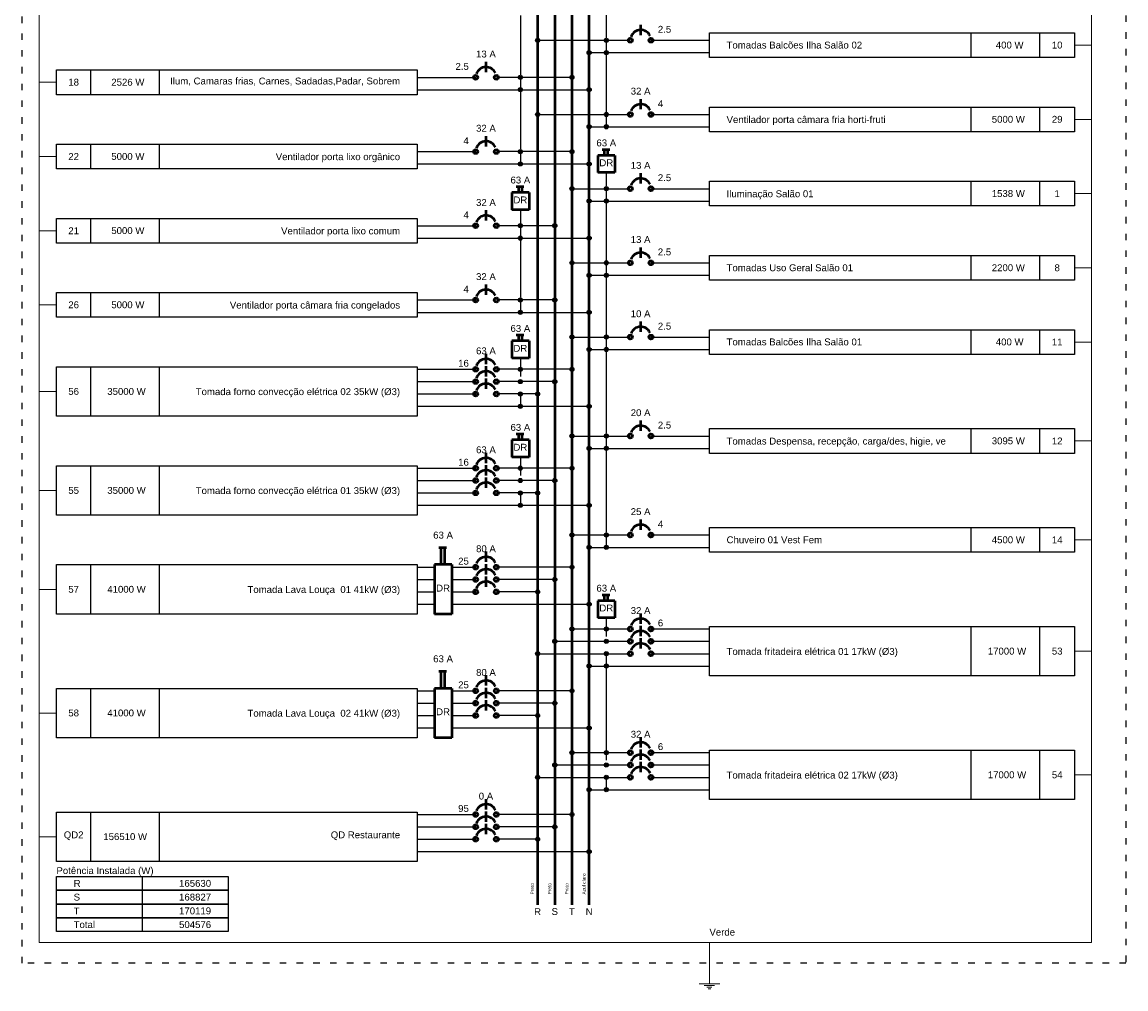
# Model space of a CAD drawing. Header units: millimetres. Extents: x 7 to 269, y 1 to 169.
# Tile 103 of 115: x 119 to 136, y 29 to 44. Entities that reach past the tile are written whole.
import ezdxf

# ---------------------------------------------------------------- set-up
doc = ezdxf.new("R2010")
doc.units = ezdxf.units.MM
doc.header["$MEASUREMENT"] = 0
doc.linetypes.add('DOT2', pattern=[3.175, 0, -3.175])
for name, color, linetype, lineweight in [('Fiação - Marco Polo', 3, 'Continuous', 9), ('Layout 01 - Marco Polo', 152, 'Continuous', 25), ('Layout-02 - Marco Polo', 243, 'Continuous', 50), ('Projeção - Marco Polo', 50, 'Continuous', 25), ('Textos - Marco Polo', 143, 'Continuous', 25), ('Títulos - Marco Polo', 142, 'Continuous', 50)]:
    doc.layers.add(name, color=color, linetype=linetype, lineweight=lineweight)
doc.styles.add('Arial', font='arial.ttf')

msp = doc.modelspace()

# ---------------------------------------------------------------- linework, layer by layer
at = {"layer": 'Fiação - Marco Polo', "linetype": 'Continuous'}
for p, q in [((119.739, 30.041), (119.739, 71.112)), ((135.952, 30.041), (135.952, 70.368)), ((135.687, 43.872), (135.952, 43.872)), ((120.003, 43.3), (119.739, 43.3)), ((135.687, 42.728), (135.952, 42.728)), ((120.003, 42.156), (119.739, 42.156)), ((135.687, 41.584), (135.952, 41.584)), ((120.003, 41.012), (119.739, 41.012)), ((135.687, 40.44), (135.952, 40.44)), ((120.003, 39.869), (119.739, 39.869)), ((135.687, 39.297), (135.952, 39.297)), ((120.003, 38.534), (119.739, 38.534)), ((135.687, 37.772), (135.952, 37.772)), ((120.003, 37.009), (119.739, 37.009)), ((135.687, 36.247), (135.952, 36.247)), ((120.003, 35.484), (119.739, 35.484)), ((135.687, 34.531), (135.952, 34.531)), ((120.003, 33.578), (119.739, 33.578)), ((135.687, 32.625), (135.952, 32.625)), ((120.003, 31.672), (119.739, 31.672)), ((119.739, 30.041), (130.064, 30.041)), ((130.064, 30.041), (130.064, 29.406)), ((135.952, 30.041), (130.064, 30.041)), ((129.905, 29.406), (130.222, 29.406)), ((129.984, 29.379), (130.143, 29.379)), ((130.024, 29.353), (130.103, 29.353)), ((130.043, 29.326), (130.083, 29.326))]:
    msp.add_line(p, q, dxfattribs=at)
at = {"layer": 'Layout 01 - Marco Polo', "linetype": 'Continuous'}
for p, q in [((128.475, 44.901), (128.475, 43.986)), ((127.151, 44.329), (127.151, 43.414)), ((134.099, 43.681), (134.099, 44.062)), ((135.157, 43.681), (135.157, 44.062)), ((127.416, 43.948), (128.845, 43.948)), ((128.475, 43.948), (128.475, 43.757)), ((129.163, 43.948), (130.064, 43.948)), ((128.21, 43.757), (130.064, 43.757)), ((128.475, 43.757), (128.475, 42.842)), ((120.532, 43.109), (120.532, 43.49)), ((121.591, 43.109), (121.591, 43.49)), ((125.563, 43.376), (126.463, 43.376)), ((127.945, 43.376), (126.781, 43.376)), ((127.151, 43.376), (127.151, 43.185)), ((125.563, 43.185), (128.21, 43.185)), ((127.151, 43.185), (127.151, 42.27)), ((134.099, 42.537), (134.099, 42.919)), ((135.157, 42.537), (135.157, 42.919)), ((127.416, 42.804), (128.845, 42.804)), ((128.475, 42.804), (128.475, 42.614)), ((129.163, 42.804), (130.064, 42.804)), ((128.21, 42.614), (130.064, 42.614)), ((120.532, 41.965), (120.532, 42.347)), ((121.591, 41.965), (121.591, 42.347)), ((125.563, 42.232), (126.463, 42.232)), ((127.945, 42.232), (126.781, 42.232)), ((127.151, 42.232), (127.151, 42.042)), ((125.563, 42.042), (128.21, 42.042)), ((128.475, 41.907), (128.475, 41.699)), ((134.099, 41.394), (134.099, 41.775)), ((135.157, 41.394), (135.157, 41.775)), ((127.945, 41.66), (128.845, 41.66)), ((128.475, 41.66), (128.475, 41.47)), ((129.163, 41.66), (130.064, 41.66)), ((127.151, 41.335), (127.151, 41.127)), ((128.21, 41.47), (130.064, 41.47)), ((128.475, 41.47), (128.475, 40.555)), ((120.532, 40.822), (120.532, 41.203)), ((121.591, 40.822), (121.591, 41.203)), ((125.563, 41.089), (126.463, 41.089)), ((127.681, 41.089), (126.781, 41.089)), ((127.151, 41.089), (127.151, 40.898)), ((125.563, 40.898), (128.21, 40.898)), ((127.151, 40.898), (127.151, 39.983)), ((127.945, 40.517), (128.845, 40.517)), ((128.475, 40.517), (128.475, 40.326)), ((129.163, 40.517), (130.064, 40.517)), ((134.099, 40.25), (134.099, 40.631)), ((135.157, 40.25), (135.157, 40.631)), ((128.21, 40.326), (130.064, 40.326)), ((128.475, 40.326), (128.475, 39.411)), ((120.532, 39.678), (120.532, 40.059)), ((121.591, 39.678), (121.591, 40.059)), ((125.563, 39.945), (126.463, 39.945)), ((127.681, 39.945), (126.781, 39.945)), ((127.151, 39.945), (127.151, 39.754)), ((125.563, 39.754), (128.21, 39.754)), ((134.099, 39.106), (134.099, 39.487)), ((135.157, 39.106), (135.157, 39.487)), ((127.945, 39.373), (128.845, 39.373)), ((128.475, 39.373), (128.475, 39.182)), ((129.163, 39.373), (130.064, 39.373)), ((128.21, 39.182), (130.064, 39.182)), ((128.475, 39.182), (128.475, 37.886)), ((127.151, 39.048), (127.151, 38.763)), ((120.532, 38.153), (120.532, 38.915)), ((121.591, 38.153), (121.591, 38.915)), ((125.563, 38.877), (126.463, 38.877)), ((127.945, 38.877), (126.781, 38.877)), ((125.563, 38.687), (126.463, 38.687)), ((127.681, 38.687), (126.781, 38.687)), ((125.563, 38.496), (126.463, 38.496)), ((127.416, 38.496), (126.781, 38.496)), ((127.151, 38.496), (127.151, 38.306)), ((125.563, 38.306), (128.21, 38.306)), ((134.099, 37.581), (134.099, 37.962)), ((135.157, 37.581), (135.157, 37.962)), ((127.945, 37.848), (128.845, 37.848)), ((128.475, 37.848), (128.475, 37.657)), ((129.163, 37.848), (130.064, 37.848)), ((128.21, 37.657), (130.064, 37.657)), ((128.475, 37.657), (128.475, 36.361)), ((127.151, 37.523), (127.151, 37.238)), ((120.532, 36.628), (120.532, 37.391)), ((121.591, 36.628), (121.591, 37.391)), ((125.563, 37.352), (126.463, 37.352)), ((127.945, 37.352), (126.781, 37.352)), ((125.563, 37.162), (126.463, 37.162)), ((127.681, 37.162), (126.781, 37.162)), ((125.563, 36.971), (126.463, 36.971)), ((127.416, 36.971), (126.781, 36.971)), ((127.151, 36.971), (127.151, 36.781)), ((125.563, 36.781), (128.21, 36.781)), ((134.099, 36.056), (134.099, 36.437)), ((135.157, 36.056), (135.157, 36.437)), ((127.945, 36.323), (128.845, 36.323)), ((128.475, 36.323), (128.475, 36.132)), ((129.163, 36.323), (130.064, 36.323)), ((128.21, 36.132), (130.064, 36.132)), ((120.532, 35.103), (120.532, 35.866)), ((121.591, 35.103), (121.591, 35.866)), ((125.563, 35.827), (125.828, 35.827)), ((126.093, 35.827), (126.463, 35.827)), ((127.945, 35.827), (126.781, 35.827)), ((125.563, 35.637), (125.828, 35.637)), ((126.093, 35.637), (126.463, 35.637)), ((127.681, 35.637), (126.781, 35.637)), ((125.563, 35.446), (125.828, 35.446)), ((126.093, 35.446), (126.463, 35.446)), ((127.416, 35.446), (126.781, 35.446)), ((125.563, 35.256), (125.828, 35.256)), ((126.093, 35.256), (128.21, 35.256)), ((128.475, 35.045), (128.475, 34.76)), ((127.945, 34.874), (128.845, 34.874)), ((129.163, 34.874), (130.064, 34.874)), ((134.099, 34.15), (134.099, 34.912)), ((135.157, 34.15), (135.157, 34.912)), ((127.681, 34.684), (128.845, 34.684)), ((129.163, 34.684), (130.064, 34.684)), ((127.416, 34.493), (128.845, 34.493)), ((128.475, 34.493), (128.475, 34.302)), ((129.163, 34.493), (130.064, 34.493)), ((128.21, 34.302), (130.064, 34.302)), ((128.475, 34.302), (128.475, 32.854)), ((120.532, 33.197), (120.532, 33.959)), ((121.591, 33.197), (121.591, 33.959)), ((125.563, 33.921), (125.828, 33.921)), ((126.093, 33.921), (126.463, 33.921)), ((127.945, 33.921), (126.781, 33.921)), ((125.563, 33.731), (125.828, 33.731)), ((126.093, 33.731), (126.463, 33.731)), ((127.681, 33.731), (126.781, 33.731)), ((125.563, 33.54), (125.828, 33.54)), ((126.093, 33.54), (126.463, 33.54)), ((127.416, 33.54), (126.781, 33.54)), ((125.563, 33.349), (125.828, 33.349)), ((126.093, 33.349), (128.21, 33.349)), ((134.099, 32.244), (134.099, 33.006)), ((135.157, 32.244), (135.157, 33.006)), ((127.945, 32.968), (128.845, 32.968)), ((129.163, 32.968), (130.064, 32.968)), ((127.681, 32.778), (128.845, 32.778)), ((129.163, 32.778), (130.064, 32.778)), ((127.416, 32.587), (128.845, 32.587)), ((128.475, 32.587), (128.475, 32.396)), ((129.163, 32.587), (130.064, 32.587)), ((128.21, 32.396), (130.064, 32.396)), ((120.532, 31.291), (120.532, 32.053)), ((121.591, 31.291), (121.591, 32.053)), ((125.563, 32.015), (126.463, 32.015)), ((127.945, 32.015), (126.781, 32.015)), ((125.563, 31.824), (126.463, 31.824)), ((127.681, 31.824), (126.781, 31.824)), ((125.563, 31.634), (126.463, 31.634)), ((127.416, 31.634), (126.781, 31.634)), ((125.563, 31.443), (128.21, 31.443)), ((121.327, 30.846), (121.327, 31.058)), ((121.327, 30.634), (121.327, 30.846)), ((121.327, 30.422), (121.327, 30.634)), ((121.327, 30.211), (121.327, 30.422))]:
    msp.add_line(p, q, dxfattribs=at)
for points in [[(130.064, 43.681), (130.064, 44.062), (135.687, 44.062), (135.687, 43.681), (130.064, 43.681)], [(120.003, 43.109), (120.003, 43.49), (125.563, 43.49), (125.563, 43.109), (120.003, 43.109)], [(130.064, 42.537), (130.064, 42.919), (135.687, 42.919), (135.687, 42.537), (130.064, 42.537)], [(120.003, 41.965), (120.003, 42.347), (125.563, 42.347), (125.563, 41.965), (120.003, 41.965)], [(130.064, 41.394), (130.064, 41.775), (135.687, 41.775), (135.687, 41.394), (130.064, 41.394)], [(120.003, 40.822), (120.003, 41.203), (125.563, 41.203), (125.563, 40.822), (120.003, 40.822)], [(130.064, 40.25), (130.064, 40.631), (135.687, 40.631), (135.687, 40.25), (130.064, 40.25)], [(120.003, 39.678), (120.003, 40.059), (125.563, 40.059), (125.563, 39.678), (120.003, 39.678)], [(130.064, 39.106), (130.064, 39.487), (135.687, 39.487), (135.687, 39.106), (130.064, 39.106)], [(120.003, 38.153), (120.003, 38.915), (125.563, 38.915), (125.563, 38.153), (120.003, 38.153)], [(130.064, 37.581), (130.064, 37.962), (135.687, 37.962), (135.687, 37.581), (130.064, 37.581)], [(120.003, 36.628), (120.003, 37.391), (125.563, 37.391), (125.563, 36.628), (120.003, 36.628)], [(130.064, 36.056), (130.064, 36.437), (135.687, 36.437), (135.687, 36.056), (130.064, 36.056)], [(120.003, 35.103), (120.003, 35.866), (125.563, 35.866), (125.563, 35.103), (120.003, 35.103)], [(130.064, 34.15), (130.064, 34.912), (135.687, 34.912), (135.687, 34.15), (130.064, 34.15)], [(120.003, 33.197), (120.003, 33.959), (125.563, 33.959), (125.563, 33.197), (120.003, 33.197)], [(130.064, 32.244), (130.064, 33.006), (135.687, 33.006), (135.687, 32.244), (130.064, 32.244)], [(120.003, 31.291), (120.003, 32.053), (125.563, 32.053), (125.563, 31.291), (120.003, 31.291)], [(120.003, 30.846), (120.003, 31.058), (122.65, 31.058), (122.65, 30.846), (120.003, 30.846)], [(120.003, 30.634), (120.003, 30.846), (122.65, 30.846), (122.65, 30.634), (120.003, 30.634)], [(120.003, 30.422), (120.003, 30.634), (122.65, 30.634), (122.65, 30.422), (120.003, 30.422)], [(120.003, 30.211), (120.003, 30.422), (122.65, 30.422), (122.65, 30.211), (120.003, 30.211)]]:
    msp.add_lwpolyline(points, close=True, dxfattribs=at)
at = {"layer": 'Layout 01 - Marco Polo', "linetype": 'Continuous', "const_width": 0.0318}
for points in [[(127.432, 43.948, 1), (127.4, 43.948, 1)], [(128.491, 43.948, 1), (128.459, 43.948, 1)], [(128.226, 43.757, 1), (128.195, 43.757, 1)], [(128.491, 43.757, 1), (128.459, 43.757, 1)], [(127.167, 43.376, 1), (127.136, 43.376, 1)], [(127.961, 43.376, 1), (127.93, 43.376, 1)], [(127.167, 43.185, 1), (127.136, 43.185, 1)], [(128.226, 43.185, 1), (128.195, 43.185, 1)], [(127.432, 42.804, 1), (127.4, 42.804, 1)], [(128.491, 42.804, 1), (128.459, 42.804, 1)], [(128.226, 42.614, 1), (128.195, 42.614, 1)], [(128.491, 42.614, 1), (128.459, 42.614, 1)], [(127.167, 42.232, 1), (127.136, 42.232, 1)], [(127.961, 42.232, 1), (127.93, 42.232, 1)], [(127.167, 42.042, 1), (127.136, 42.042, 1)], [(128.226, 42.042, 1), (128.195, 42.042, 1)], [(127.961, 41.66, 1), (127.93, 41.66, 1)], [(128.491, 41.66, 1), (128.459, 41.66, 1)], [(128.226, 41.47, 1), (128.195, 41.47, 1)], [(128.491, 41.47, 1), (128.459, 41.47, 1)], [(127.167, 41.089, 1), (127.136, 41.089, 1)], [(127.697, 41.089, 1), (127.665, 41.089, 1)], [(127.167, 40.898, 1), (127.136, 40.898, 1)], [(128.226, 40.898, 1), (128.195, 40.898, 1)], [(127.961, 40.517, 1), (127.93, 40.517, 1)], [(128.491, 40.517, 1), (128.459, 40.517, 1)], [(128.226, 40.326, 1), (128.195, 40.326, 1)], [(128.491, 40.326, 1), (128.459, 40.326, 1)], [(127.167, 39.945, 1), (127.136, 39.945, 1)], [(127.697, 39.945, 1), (127.665, 39.945, 1)], [(127.167, 39.754, 1), (127.136, 39.754, 1)], [(128.226, 39.754, 1), (128.195, 39.754, 1)], [(127.961, 39.373, 1), (127.93, 39.373, 1)], [(128.491, 39.373, 1), (128.459, 39.373, 1)], [(128.226, 39.182, 1), (128.195, 39.182, 1)], [(128.491, 39.182, 1), (128.459, 39.182, 1)], [(127.167, 38.877, 1), (127.136, 38.877, 1)], [(127.961, 38.877, 1), (127.93, 38.877, 1)], [(127.167, 38.687, 1), (127.136, 38.687, 1)], [(127.697, 38.687, 1), (127.665, 38.687, 1)], [(127.167, 38.496, 1), (127.136, 38.496, 1)], [(127.432, 38.496, 1), (127.4, 38.496, 1)], [(127.167, 38.306, 1), (127.136, 38.306, 1)], [(128.226, 38.306, 1), (128.195, 38.306, 1)], [(127.961, 37.848, 1), (127.93, 37.848, 1)], [(128.491, 37.848, 1), (128.459, 37.848, 1)], [(128.226, 37.657, 1), (128.195, 37.657, 1)], [(128.491, 37.657, 1), (128.459, 37.657, 1)], [(127.167, 37.352, 1), (127.136, 37.352, 1)], [(127.961, 37.352, 1), (127.93, 37.352, 1)], [(127.167, 37.162, 1), (127.136, 37.162, 1)], [(127.697, 37.162, 1), (127.665, 37.162, 1)], [(127.167, 36.971, 1), (127.136, 36.971, 1)], [(127.432, 36.971, 1), (127.4, 36.971, 1)], [(127.167, 36.781, 1), (127.136, 36.781, 1)], [(128.226, 36.781, 1), (128.195, 36.781, 1)], [(127.961, 36.323, 1), (127.93, 36.323, 1)], [(128.491, 36.323, 1), (128.459, 36.323, 1)], [(128.226, 36.132, 1), (128.195, 36.132, 1)], [(128.491, 36.132, 1), (128.459, 36.132, 1)], [(127.961, 35.827, 1), (127.93, 35.827, 1)], [(127.697, 35.637, 1), (127.665, 35.637, 1)], [(127.432, 35.446, 1), (127.4, 35.446, 1)], [(128.226, 35.256, 1), (128.195, 35.256, 1)], [(127.961, 34.874, 1), (127.93, 34.874, 1)], [(128.491, 34.874, 1), (128.459, 34.874, 1)], [(127.697, 34.684, 1), (127.665, 34.684, 1)], [(128.491, 34.684, 1), (128.459, 34.684, 1)], [(127.432, 34.493, 1), (127.4, 34.493, 1)], [(128.491, 34.493, 1), (128.459, 34.493, 1)], [(128.226, 34.302, 1), (128.195, 34.302, 1)], [(128.491, 34.302, 1), (128.459, 34.302, 1)], [(127.961, 33.921, 1), (127.93, 33.921, 1)], [(127.697, 33.731, 1), (127.665, 33.731, 1)], [(127.432, 33.54, 1), (127.4, 33.54, 1)], [(128.226, 33.349, 1), (128.195, 33.349, 1)], [(127.961, 32.968, 1), (127.93, 32.968, 1)], [(128.491, 32.968, 1), (128.459, 32.968, 1)], [(127.697, 32.778, 1), (127.665, 32.778, 1)], [(128.491, 32.778, 1), (128.459, 32.778, 1)], [(127.432, 32.587, 1), (127.4, 32.587, 1)], [(128.491, 32.587, 1), (128.459, 32.587, 1)], [(128.226, 32.396, 1), (128.195, 32.396, 1)], [(128.491, 32.396, 1), (128.459, 32.396, 1)], [(127.961, 32.015, 1), (127.93, 32.015, 1)], [(127.697, 31.824, 1), (127.665, 31.824, 1)], [(127.432, 31.634, 1), (127.4, 31.634, 1)], [(128.226, 31.443, 1), (128.195, 31.443, 1)]]:
    msp.add_lwpolyline(points, format="xyb", close=True, dxfattribs=at)
at = {"layer": 'Layout 01 - Marco Polo', "linetype": 'Continuous'}
for centre in [(127.416, 43.948), (128.475, 43.948), (128.21, 43.757), (128.475, 43.757), (127.151, 43.376), (127.945, 43.376), (127.151, 43.185), (128.21, 43.185), (127.416, 42.804), (128.475, 42.804), (128.21, 42.614), (128.475, 42.614), (127.151, 42.232), (127.945, 42.232), (127.151, 42.042), (128.21, 42.042), (127.945, 41.66), (128.475, 41.66), (128.21, 41.47), (128.475, 41.47), (127.151, 41.089), (127.681, 41.089), (127.151, 40.898), (128.21, 40.898), (127.945, 40.517), (128.475, 40.517), (128.21, 40.326), (128.475, 40.326), (127.151, 39.945), (127.681, 39.945), (127.151, 39.754), (128.21, 39.754), (127.945, 39.373), (128.475, 39.373), (128.21, 39.182), (128.475, 39.182), (127.151, 38.877), (127.945, 38.877), (127.151, 38.687), (127.681, 38.687), (127.151, 38.496), (127.416, 38.496), (127.151, 38.306), (128.21, 38.306), (127.945, 37.848), (128.475, 37.848), (128.21, 37.657), (128.475, 37.657), (127.151, 37.352), (127.945, 37.352), (127.151, 37.162), (127.681, 37.162), (127.151, 36.971), (127.416, 36.971), (127.151, 36.781), (128.21, 36.781), (127.945, 36.323), (128.475, 36.323), (128.21, 36.132), (128.475, 36.132), (127.945, 35.827), (127.681, 35.637), (127.416, 35.446), (128.21, 35.256), (127.945, 34.874), (128.475, 34.874), (127.681, 34.684), (128.475, 34.684), (127.416, 34.493), (128.475, 34.493), (128.21, 34.302), (128.475, 34.302), (127.945, 33.921), (127.681, 33.731), (127.416, 33.54), (128.21, 33.349), (127.945, 32.968), (128.475, 32.968), (127.681, 32.778), (128.475, 32.778), (127.416, 32.587), (128.475, 32.587), (128.21, 32.396), (128.475, 32.396), (127.945, 32.015), (127.681, 31.824), (127.416, 31.634), (128.21, 31.443)]:
    msp.add_circle(centre, 0.0318, dxfattribs=at)
at = {"layer": 'Layout-02 - Marco Polo', "linetype": 'Continuous'}
for p, q in [((128.21, 30.624), (128.21, 73.249)), ((127.416, 72.61), (127.416, 30.624)), ((127.681, 72.61), (127.681, 30.624)), ((127.945, 72.61), (127.945, 30.624)), ((129.005, 44.027), (129.005, 44.186)), ((126.622, 43.455), (126.622, 43.614)), ((129.005, 42.884), (129.005, 43.042)), ((126.622, 42.312), (126.622, 42.471)), ((128.409, 42.265), (128.528, 42.265)), ((128.448, 42.172), (128.448, 42.265)), ((128.501, 42.172), (128.501, 42.265)), ((128.343, 42.172), (128.343, 41.907)), ((128.607, 42.172), (128.343, 42.172)), ((128.607, 42.172), (128.607, 41.907)), ((128.607, 41.907), (128.343, 41.907)), ((129.005, 41.74), (129.005, 41.899)), ((127.085, 41.693), (127.204, 41.693)), ((127.125, 41.6), (127.125, 41.693)), ((127.178, 41.6), (127.178, 41.693)), ((127.019, 41.6), (127.019, 41.335)), ((127.284, 41.6), (127.019, 41.6)), ((127.284, 41.6), (127.284, 41.335)), ((127.284, 41.335), (127.019, 41.335)), ((126.622, 41.168), (126.622, 41.327)), ((129.005, 40.596), (129.005, 40.755)), ((126.622, 40.024), (126.622, 40.183)), ((129.005, 39.452), (129.005, 39.611)), ((127.019, 39.313), (127.019, 39.048)), ((127.284, 39.313), (127.019, 39.313)), ((127.085, 39.405), (127.204, 39.405)), ((127.125, 39.313), (127.125, 39.405)), ((127.178, 39.313), (127.178, 39.405)), ((127.284, 39.313), (127.284, 39.048)), ((126.622, 38.957), (126.622, 39.116)), ((127.284, 39.048), (127.019, 39.048)), ((126.622, 38.766), (126.622, 38.925)), ((126.622, 38.576), (126.622, 38.734)), ((129.005, 37.927), (129.005, 38.086)), ((127.019, 37.788), (127.019, 37.523)), ((127.284, 37.788), (127.019, 37.788)), ((127.085, 37.88), (127.204, 37.88)), ((127.125, 37.788), (127.125, 37.88)), ((127.178, 37.788), (127.178, 37.88)), ((127.284, 37.788), (127.284, 37.523)), ((126.622, 37.432), (126.622, 37.591)), ((127.284, 37.523), (127.019, 37.523)), ((126.622, 37.241), (126.622, 37.4)), ((126.622, 37.051), (126.622, 37.209)), ((129.005, 36.402), (129.005, 36.561)), ((125.894, 36.132), (126.013, 36.132)), ((125.933, 35.866), (125.933, 36.132)), ((125.987, 35.866), (125.987, 36.132)), ((126.622, 35.907), (126.622, 36.066)), ((125.828, 35.866), (125.828, 35.103)), ((126.093, 35.866), (125.828, 35.866)), ((126.093, 35.866), (126.093, 35.103)), ((126.622, 35.716), (126.622, 35.875)), ((126.622, 35.526), (126.622, 35.684)), ((128.409, 35.402), (128.528, 35.402)), ((128.448, 35.31), (128.448, 35.402)), ((128.501, 35.31), (128.501, 35.402)), ((128.343, 35.31), (128.343, 35.045)), ((128.607, 35.31), (128.343, 35.31)), ((128.607, 35.31), (128.607, 35.045)), ((126.093, 35.103), (125.828, 35.103)), ((128.607, 35.045), (128.343, 35.045)), ((129.005, 34.954), (129.005, 35.113)), ((129.005, 34.763), (129.005, 34.922)), ((129.005, 34.572), (129.005, 34.731)), ((125.894, 34.226), (126.013, 34.226)), ((125.933, 33.959), (125.933, 34.226)), ((125.987, 33.959), (125.987, 34.226)), ((126.622, 34.001), (126.622, 34.16)), ((125.828, 33.959), (125.828, 33.197)), ((126.093, 33.959), (125.828, 33.959)), ((126.093, 33.959), (126.093, 33.197)), ((126.622, 33.81), (126.622, 33.969)), ((126.622, 33.619), (126.622, 33.778)), ((126.093, 33.197), (125.828, 33.197)), ((129.005, 33.048), (129.005, 33.206)), ((129.005, 32.857), (129.005, 33.016)), ((129.005, 32.666), (129.005, 32.825)), ((126.622, 32.094), (126.622, 32.253)), ((126.622, 31.904), (126.622, 32.063)), ((126.622, 31.713), (126.622, 31.872))]:
    msp.add_line(p, q, dxfattribs=at)
for centre in [(128.845, 43.948), (129.163, 43.948), (126.463, 43.376), (126.781, 43.376), (128.845, 42.804), (129.163, 42.804), (126.463, 42.232), (126.781, 42.232), (128.845, 41.66), (129.163, 41.66), (126.463, 41.089), (126.781, 41.089), (128.845, 40.517), (129.163, 40.517), (126.463, 39.945), (126.781, 39.945), (128.845, 39.373), (129.163, 39.373), (126.463, 38.877), (126.781, 38.877), (126.463, 38.687), (126.781, 38.687), (126.463, 38.496), (126.781, 38.496), (128.845, 37.848), (129.163, 37.848), (126.463, 37.352), (126.781, 37.352), (126.463, 37.162), (126.781, 37.162), (126.463, 36.971), (126.781, 36.971), (128.845, 36.323), (129.163, 36.323), (126.463, 35.827), (126.781, 35.827), (126.463, 35.637), (126.781, 35.637), (126.463, 35.446), (126.781, 35.446), (128.845, 34.874), (129.163, 34.874), (128.845, 34.684), (129.163, 34.684), (128.845, 34.493), (129.163, 34.493), (126.463, 33.921), (126.781, 33.921), (126.463, 33.731), (126.781, 33.731), (126.463, 33.54), (126.781, 33.54), (128.845, 32.968), (129.163, 32.968), (128.845, 32.778), (129.163, 32.778), (128.845, 32.587), (129.163, 32.587), (126.463, 32.015), (126.781, 32.015), (126.463, 31.824), (126.781, 31.824), (126.463, 31.634), (126.781, 31.634)]:
    msp.add_circle(centre, 0.0318, dxfattribs=at)
for centre in [(129.005, 43.948), (126.622, 43.376), (129.005, 42.804), (126.622, 42.232), (129.005, 41.66), (126.622, 41.089), (129.005, 40.517), (126.622, 39.945), (129.005, 39.373), (126.622, 38.877), (126.622, 38.687), (126.622, 38.496), (129.005, 37.848), (126.622, 37.352), (126.622, 37.162), (126.622, 36.971), (129.005, 36.323), (126.622, 35.827), (126.622, 35.637), (126.622, 35.446), (129.005, 34.874), (129.005, 34.684), (129.005, 34.493), (126.622, 33.921), (126.622, 33.731), (126.622, 33.54), (129.005, 32.968), (129.005, 32.778), (129.005, 32.587), (126.622, 32.015), (126.622, 31.824), (126.622, 31.634)]:
    msp.add_arc(centre, 0.159, 25, 160, dxfattribs=at)
at = {"layer": 'Projeção - Marco Polo', "linetype": 'DOT2', "ltscale": 0.05}
msp.add_lwpolyline([(119.474, 29.723), (119.474, 73.828), (136.481, 73.828), (136.481, 29.723), (119.474, 29.723)], close=True, dxfattribs=at)

# ---------------------------------------------------------------- texts
at = {"layer": 'Fiação - Marco Polo', "insert": (130.064, 30.147), "char_height": 0.1059, "width": 0.6354, "attachment_point": 7, "line_spacing_factor": 0.798, "style": 'Arial'}
msp.add_mtext('Verde', dxfattribs=at)
at = {"layer": 'Layout-02 - Marco Polo', "attachment_point": 8, "line_spacing_factor": 0.798, "style": 'Arial'}
for s, insert, char_height, width in [('DR', (128.475, 42.006), 0.1059, 0.25416), ('DR', (127.151, 41.434), 0.1059, 0.25416), ('DR', (127.151, 39.147), 0.1059, 0.25416), ('DR', (127.151, 37.622), 0.1059, 0.25416), ('DR', (125.96, 35.451), 0.1059, 0.25416), ('DR', (128.475, 35.144), 0.1059, 0.25416), ('DR', (125.96, 33.545), 0.1059, 0.25416), ('R', (127.416, 30.465), 0.106, 0.12708), ('S', (127.681, 30.465), 0.106, 0.12708), ('T', (127.945, 30.465), 0.106, 0.12708), ('N', (128.21, 30.465), 0.106, 0.12708)]:
    msp.add_mtext(s, dxfattribs=dict(at, insert=insert, char_height=char_height, width=width))
at = {"layer": 'Layout-02 - Marco Polo', "char_height": 0.0529, "attachment_point": 7, "rotation": 90.0002, "line_spacing_factor": 0.798, "style": 'Arial'}
for s, insert, width in [('Preto', (127.363, 30.782), 0.3177), ('Preto', (127.628, 30.782), 0.3177), ('Preto', (127.893, 30.782), 0.3177), ('Azul claro', (128.158, 30.782), 0.6354)]:
    msp.add_mtext(s, dxfattribs=dict(at, insert=insert, width=width))
at = {"layer": 'Textos - Marco Polo', "line_spacing_factor": 0.798, "style": 'Arial'}
for s, insert, char_height, width, attachment_point in [('2.5', (129.269, 44.062), 0.1059, 0.38124, 7), ('Tomadas Balcões Ilha Salão 02', (130.328, 43.819), 0.1059, 3.68532, 7), ('   400 W', (134.628, 43.819), 0.1059, 1.01664, 8), ('10', (135.422, 43.819), 0.1059, 0.25416, 8), ('    13 A', (126.304, 43.681), 0.1059, 1.01664, 7), ('2.5', (126.357, 43.49), 0.1059, 0.38124, 9), ('18', (120.268, 43.247), 0.1059, 0.25416, 8), ('  2526 W', (121.062, 43.247), 0.1059, 1.01664, 8), ('Ilum, Camaras frias, Carnes, Sadadas,Padar, Sobrem', (125.298, 43.247), 0.1059, 6.354, 9), ('    32 A', (128.687, 43.109), 0.1059, 1.01664, 7), ('4', (129.269, 42.918), 0.106, 0.12708, 7), ('Ventilador porta câmara fria horti-fruti', (130.328, 42.64), 0.1059, 5.0832, 7), ('  5000 W', (134.628, 42.675), 0.1059, 1.01664, 8), ('29', (135.422, 42.675), 0.1059, 0.25416, 8), ('    32 A', (126.304, 42.537), 0.1059, 1.01664, 7), ('4', (126.357, 42.347), 0.106, 0.12708, 9), ('63 A', (128.475, 42.311), 0.1059, 0.50832, 8), ('22', (120.268, 42.103), 0.1059, 0.25416, 8), ('  5000 W', (121.062, 42.103), 0.1059, 1.01664, 8), ('Ventilador porta lixo orgânico', (125.298, 42.068), 0.1059, 3.8124, 9), ('    13 A', (128.687, 41.965), 0.1059, 1.01664, 7), ('63 A', (127.151, 41.739), 0.1059, 0.50832, 8), ('2.5', (129.269, 41.775), 0.1059, 0.38124, 7), ('  1538 W', (134.628, 41.531), 0.1059, 1.01664, 8), ('1', (135.422, 41.531), 0.106, 0.12708, 8), ('    32 A', (126.304, 41.393), 0.1059, 1.01664, 7), ('Iluminação Salão 01', (130.328, 41.496), 0.1059, 2.41452, 7), ('4', (126.357, 41.203), 0.106, 0.12708, 9), ('21', (120.268, 40.959), 0.1059, 0.25416, 8), ('  5000 W', (121.062, 40.959), 0.1059, 1.01664, 8), ('Ventilador porta lixo comum', (125.298, 40.924), 0.1059, 3.43116, 9), ('    13 A', (128.687, 40.822), 0.1059, 1.01664, 7), ('2.5', (129.269, 40.631), 0.1059, 0.38124, 7), ('Tomadas Uso Geral Salão 01', (130.328, 40.387), 0.1059, 3.30408, 7), ('  2200 W', (134.628, 40.387), 0.1059, 1.01664, 8), ('8', (135.422, 40.387), 0.106, 0.12708, 8), ('    32 A', (126.304, 40.25), 0.1059, 1.01664, 7), ('4', (126.357, 40.059), 0.106, 0.12708, 9), ('26', (120.268, 39.816), 0.1059, 0.25416, 8), ('  5000 W', (121.062, 39.816), 0.1059, 1.01664, 8), ('Ventilador porta câmara fria congelados', (125.298, 39.781), 0.1059, 4.95612, 9), ('    10 A', (128.687, 39.678), 0.1059, 1.01664, 7), ('2.5', (129.269, 39.487), 0.1059, 0.38124, 7), ('63 A', (127.151, 39.452), 0.1059, 0.50832, 8), ('Tomadas Balcões Ilha Salão 01', (130.328, 39.244), 0.1059, 3.68532, 7), ('   400 W', (134.628, 39.244), 0.1059, 1.01664, 8), ('11', (135.422, 39.244), 0.1059, 0.25416, 8), ('    63 A', (126.304, 39.106), 0.1059, 1.01664, 7), ('16', (126.357, 38.915), 0.1059, 0.25416, 9), ('56', (120.268, 38.481), 0.1059, 0.25416, 8), (' 35000 W', (121.062, 38.481), 0.1059, 1.01664, 8), ('Tomada forno convecção elétrica 02 35kW (%%c3)', (125.298, 38.446), 0.1059, 5.59152, 9), ('    20 A', (128.687, 38.153), 0.1059, 1.01664, 7), ('2.5', (129.269, 37.962), 0.1059, 0.38124, 7), ('63 A', (127.151, 37.927), 0.1059, 0.50832, 8), ('Tomadas Despensa, recepção, carga/des, higie, ve', (130.328, 37.684), 0.1059, 6.09984, 7), ('  3095 W', (134.628, 37.719), 0.1059, 1.01664, 8), ('12', (135.422, 37.719), 0.1059, 0.25416, 8), ('    63 A', (126.304, 37.581), 0.1059, 1.01664, 7), ('16', (126.357, 37.39), 0.1059, 0.25416, 9), ('55', (120.268, 36.956), 0.1059, 0.25416, 8), (' 35000 W', (121.062, 36.956), 0.1059, 1.01664, 8), ('Tomada forno convecção elétrica 01 35kW (%%c3)', (125.298, 36.921), 0.1059, 5.59152, 9), ('    25 A', (128.687, 36.628), 0.1059, 1.01664, 7), ('4', (129.269, 36.437), 0.106, 0.12708, 7), ('63 A', (125.96, 36.266), 0.1059, 0.50832, 8), ('Chuveiro 01 Vest Fem', (130.328, 36.194), 0.1059, 2.5416, 7), ('  4500 W', (134.628, 36.194), 0.1059, 1.01664, 8), ('14', (135.422, 36.194), 0.1059, 0.25416, 8), ('    80 A', (126.304, 36.056), 0.1059, 1.01664, 7), ('25', (126.357, 35.865), 0.1059, 0.25416, 9), ('57', (120.268, 35.431), 0.1059, 0.25416, 8), (' 41000 W', (121.062, 35.431), 0.1059, 1.01664, 8), ('Tomada Lava Louça  01 41kW (%%c3)', (125.298, 35.396), 0.1059, 3.93948, 9), ('63 A', (128.475, 35.448), 0.1059, 0.50832, 8), ('    32 A', (128.687, 35.103), 0.1059, 1.01664, 7), ('6', (129.269, 34.912), 0.106, 0.12708, 7), ('Tomada fritadeira elétrica 01 17kW (%%c3)', (130.328, 34.443), 0.1059, 4.95612, 7), (' 17000 W', (134.628, 34.478), 0.1059, 1.01664, 8), ('53', (135.422, 34.478), 0.1059, 0.25416, 8), ('63 A', (125.96, 34.36), 0.1059, 0.50832, 8), ('    80 A', (126.304, 34.15), 0.1059, 1.01664, 7), ('25', (126.357, 33.959), 0.1059, 0.25416, 9), ('58', (120.268, 33.525), 0.1059, 0.25416, 8), (' 41000 W', (121.062, 33.525), 0.1059, 1.01664, 8), ('Tomada Lava Louça  02 41kW (%%c3)', (125.298, 33.49), 0.1059, 3.93948, 9), ('    32 A', (128.687, 33.197), 0.1059, 1.01664, 7), ('6', (129.269, 33.006), 0.106, 0.12708, 7), ('Tomada fritadeira elétrica 02 17kW (%%c3)', (130.328, 32.537), 0.1059, 4.95612, 7), (' 17000 W', (134.628, 32.572), 0.1059, 1.01664, 8), ('54', (135.422, 32.572), 0.1059, 0.25416, 8), ('     0 A', (126.304, 32.244), 0.1059, 1.01664, 7), ('95', (126.357, 32.053), 0.1059, 0.25416, 9), ('QD2', (120.268, 31.619), 0.1059, 0.38124, 8), ('156510 W', (121.062, 31.619), 0.1059, 1.01664, 8), ('Potência Instalada (W)', (120.003, 31.065), 0.1059, 2.79576, 7), ('R', (120.268, 30.899), 0.106, 0.12708, 7), ('165630', (122.386, 30.899), 0.1059, 0.76248, 9), ('S', (120.268, 30.687), 0.106, 0.12708, 7), ('168827', (122.386, 30.687), 0.1059, 0.76248, 9), ('T', (120.268, 30.475), 0.106, 0.12708, 7), ('170119', (122.386, 30.475), 0.1059, 0.76248, 9), ('Total', (120.268, 30.263), 0.1059, 0.6354, 7), ('504576', (122.386, 30.263), 0.1059, 0.76248, 9)]:
    msp.add_mtext(s, dxfattribs=dict(at, insert=insert, char_height=char_height, width=width, attachment_point=attachment_point))
at = {"layer": 'Títulos - Marco Polo', "insert": (125.298, 31.619), "char_height": 0.1059, "width": 1.77912, "attachment_point": 9, "line_spacing_factor": 0.798, "style": 'Arial'}
msp.add_mtext('QD Restaurante', dxfattribs=at)

doc.saveas('drawing.dxf')
